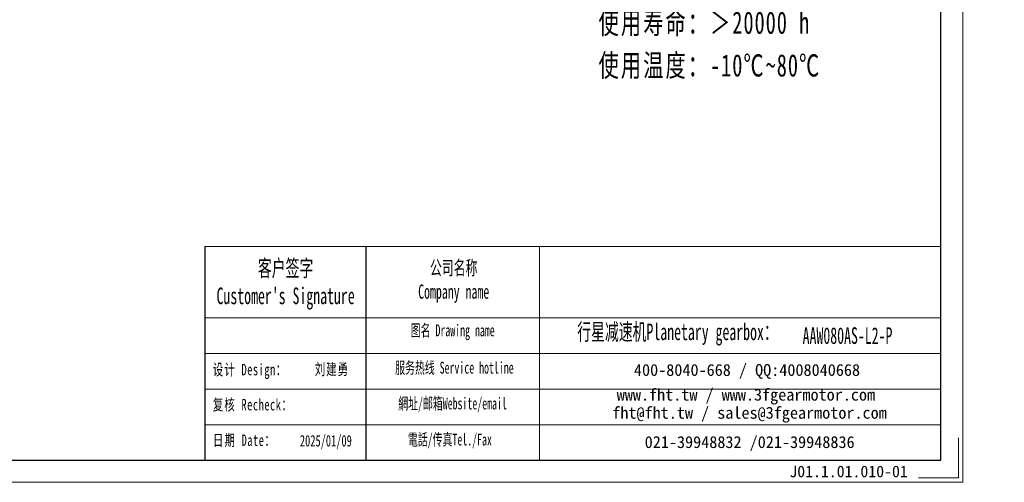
# Model space of a CAD drawing. Header units: millimetres. Extents: x -24 to 596, y -14 to 412.
# Tile 5 of 8: x 277 to 596, y -14 to 135. Entities that reach past the tile are written whole.
import ezdxf

# ---------------------------------------------------------------- set-up
doc = ezdxf.new("R2010")
doc.units = ezdxf.units.MM
doc.layers.add('6文字层', color=3, linetype='Continuous')
doc.layers.add('7标注层', color=4, linetype='Continuous')
for name, color, linetype, lineweight in [('SLD-0', 7, 'Continuous', 18), ('图框_外框线', 7, 'Continuous', 18), ('尺寸线层', 3, 'Continuous', 18)]:
    doc.layers.add(name, color=color, linetype=linetype, lineweight=lineweight)
doc.styles.add('SLDTEXTSTYLE4', font='SimSun.ttf', dxfattribs={"width": 0.611111})
doc.styles.get("Standard").update_dxf_attribs({"font": 'SimSun.ttf'})
doc.styles.add('标准', font='txt', dxfattribs={"width": 0.667})
doc.styles.add('样式 1', font='SimSun.ttf')

msp = doc.modelspace()

# ---------------------------------------------------------------- linework, layer by layer
msp.add_line((389.33672, 61.8577), (389.33672, -7.12397))
at = {"layer": '7标注层', "color": 0}
msp.add_line((337.30082, 61.8577), (337.30082, -7.11218), dxfattribs=at)
at = {"layer": '图框_外框线'}
for p, q in [((337.30082, 61.8577), (389.33672, 61.8577)), ((389.33672, 61.8577), (389.33672, -7.11218)), ((389.33672, 61.8577), (575.11981, 61.8577)), ((445.40189, 61.8577), (445.40189, -7.11218)), ((337.30082, 38.8424), (389.33672, 38.8424)), ((389.33672, 38.8424), (575.11981, 38.8424)), ((337.30082, 27.33475), (575.11981, 27.33475)), ((337.30082, 15.8271), (575.11981, 15.8271)), ((337.30082, 4.31945), (575.11981, 4.31945))]:
    msp.add_line(p, q, dxfattribs=at)
at = {"layer": '图框_外框线', "color": 3}
msp.add_lwpolyline([(-21.18002, -14.29651), (582.30414, -14.29651), (582.30414, 412.453), (-21.18002, 412.453)], close=True, dxfattribs=at)
at = {"layer": '图框_外框线', "color": 3, "lineweight": 25}
msp.add_lwpolyline([(14.74166, -7.11218), (575.11981, -7.11218), (575.11981, 405.26866), (14.74166, 405.26866)], close=True, dxfattribs=at)
at = {"layer": '图框_外框线', "color": 3}
msp.add_lwpolyline([(580.86727, 0.07216), (580.86727, -12.85964), (567.93547, -12.85964)], dxfattribs=at)

# ---------------------------------------------------------------- texts
at = {"layer": '6文字层', "insert": (526.19409, -8.91249), "char_height": 3.7513474, "width": 46.4142665, "attachment_point": 1, "style": '样式 1'}
msp.add_mtext('J01.1.01.010-01', dxfattribs=at)
at = {"layer": 'SLD-0', "color": 1, "attachment_point": 2}
for s, insert, char_height, width, style in [("{\\fSimSun|b1|i0|c134|p2;客户签字\\PCustomer's Signature}", (363.40846, 57.59978), 5.3702368, 66.8063, 'SLDTEXTSTYLE4'), ('{\\fSimSun|b1|i0|c134|p2;公司名称\\PCompany name}', (417.72489, 57.3147), 4.6030602, 59.5952569, 'SLDTEXTSTYLE4'), ('{\\fSimSun|b1|i0|c134|p2;图名 Drawing name}', (417.41025, 36.72112), 3.8358835, 49.0559028, 'SLDTEXTSTYLE4'), ('{\\fSimSun|b1|i0|c134|p2;  \\H1.1667x;行星减速机Planetary gearbox\\fSimSun|b0|i0|c134|p2;：}', (488.12716, 37.01702), 4.6030602, 72.3952733, 'SLDTEXTSTYLE4'), ('\\pt26.85118;AAW080AS-L2-P', (544.996, 35.79488), 5.3702368, 39.0817909, 'SLDTEXTSTYLE4'), ('{\\fNSimSun|b0|i0|c134|p49;\\T1.1;设计 \\fNSimSun|b0|i0|c0|p49;Design\\fNSimSun|b0|i0|c134|p49;：}', (351.91476, 23.98289), 3.7, 34.2677123, '标准'), ('{\\fNSimSun|b0|i0|c134|p49;\\T1.1;刘建勇}', (378.37693, 24.09013), 3.7, 34.2677123, '标准'), ('{\\fSimSun|b1|i0|c134|p2;服务热线 Service hotline}', (417.9542, 24.65927), 3.8358835, 54.6529883, 'SLDTEXTSTYLE4'), ('{\\fNSimSun|b0|i0|c134|p49;\\T1.1;复核 \\fNSimSun|b0|i0|c0|p49;Recheck\\fNSimSun|b0|i0|c134|p49;：}', (352.8255, 12.64607), 3.7, 34.2677123, '标准'), ('{\\fSimSun|b1|i0|c134|p2;網址/邮箱Website/email}', (417.35692, 13.10235), 3.8358835, 56.8886167, 'SLDTEXTSTYLE4'), ('{\\fNSimSun|b0|i0|c134|p49;\\T1.1;日期 Date：}', (350.09937, 1.16167), 3.7, 34.2677123, '标准'), ('{\\fSimSun|b0|i0|c134|p2;2025/01/09}', (376.41362, 0.98146), 3.7, 34.2677123, '标准'), ('{\\fSimSun|b1|i0|c134|p2;電話/传真Tel./Fax}', (416.49751, 1.45533), 3.8358835, 57.57282, 'SLDTEXTSTYLE4')]:
    msp.add_mtext(s, dxfattribs=dict(at, insert=insert, char_height=char_height, width=width, style=style))
at = {"layer": 'SLD-0', "color": 1, "char_height": 3.8358835, "attachment_point": 2}
for s, insert, width in [('{\\fSimSun|b1|i0|c134|p2;400-8040-668 / QQ:4008040668}', (512.51018, 23.92632), 111.6833168), ('{\\fSimSun|b1|i0|c134|p2;www.fht.tw / www.3fgearmotor.com }', (512.15649, 15.93669), 111.8090413), ('\\pt46.0306;{\\fSimSun|b1|i0|c134|p2;fht@fht.tw / sales@3fgearmotor.com }', (513.32551, 10.09565), 111.8090413), ('{\\fSimSun|b1|i0|c134|p2;021-39948832 /021-39948836 }', (513.36562, 0.61664), 85.3746611)]:
    msp.add_mtext(s, dxfattribs=dict(at, insert=insert, width=width))
at = {"layer": '尺寸线层', "insert": (464.53453, 248.33391), "char_height": 4.2, "width": 107.2555159, "attachment_point": 1, "line_spacing_factor": 1.15057, "style": '标准'}
msp.add_mtext('{\\fNSimSun|b0|i0|c134|p49;\\H1.71429x;\\T1.1;性能参数：\\P减速比：1:30-100\\P额定输出力矩：49-78.5 N.m\\P最大加速力矩：2.5倍额定扭矩\\P额定输入转速：3000 rpm\\P容许径向力：3900 N\\P容许轴向力：3900 N\\P回程间隙：≤12 arcmin\\P使用寿命：＞20000 h\\P使用温度：-10℃~80℃}', dxfattribs=at)

doc.saveas('drawing.dxf')
